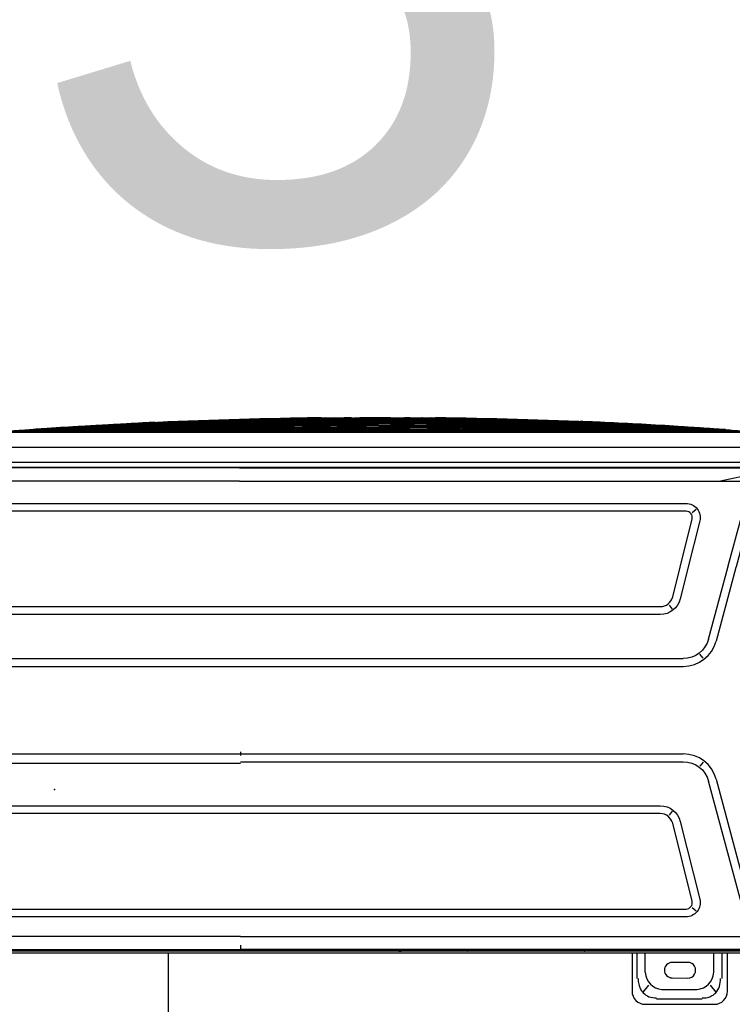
# Model space of a CAD drawing. Header units: millimetres. Extents: x 922208 to 1069538, y -182208 to -99877.
# Tile 169 of 256: x 985674 to 986219, y -160345 to -159592. Entities that reach past the tile are written whole.
import ezdxf
from ezdxf import colors
from ezdxf.entities.mleader import LeaderData, LeaderLine
from ezdxf.math import Vec2, Vec3

# ---------------------------------------------------------------- set-up
doc = ezdxf.new("R2010")
doc.units = ezdxf.units.MM
doc.header["$MEASUREMENT"] = 0
doc.linetypes.add('HIDDEN', pattern=[20, 10, -10])
for name, color, linetype, lineweight in [('IS_KLIM Opis_Średnice', 7, 'Continuous', 9), ('IS_KLIM_FREON', 6, 'GAS_LINE', 35), ('IS_POWRÓT', 5, 'HIDDEN', 30), ('Nowe_220-A Ściany_Nr_pióra__7', 7, 'Continuous', 13)]:
    doc.layers.add(name, color=color, linetype=linetype, lineweight=lineweight)
doc.layers.add('IS_KLIM_urządzenia', color=3, linetype='Continuous')
doc.layers.add('Nowe_Adnotacja - Teksty_Nr_pióra__86', color=7, linetype='Continuous', lineweight=20, true_color=0x5555ff)
doc.styles.add('STYL_AUTOMATYCZNY_1', font='arial.ttf')
doc.styles.add('STYL_AUTOMATYCZNY_4', font='times.ttf')
doc.linetypes.add('GAS_LINE', pattern='A,12.7,-5.08,["GAS",Standard,S=2.54,R=0,X=-2.54,Y=-1.27],-6.35', length=24.13)

# ---------------------------------------------------------------- blocks, each defined once
blk = doc.blocks.new('parter01')
at = {"layer": 'Nowe_220-A Ściany_Nr_pióra__7', "color": 7, "linetype": 'Continuous', "lineweight": 0, "insert": (986576.14293, -100563.31868), "char_height": 125, "attachment_point": 7, "rotation": 90, "style": 'STYL_AUTOMATYCZNY_1'}
blk.add_mtext('\\A1;{\\pql;\\pt0;\\fArial|b0|i0|c238|p0;\\W1.000000;110\\fArial|b0|i0|c238|p0;\\W1.000000;\\A1{\\H.66x;\\S^  ;}\\fArial|b0|i0|c238|p0;\\W1.000000;\\fArial|b0|i0|c238|p0;\\W1.000000;}', dxfattribs=at)
blk = doc.blocks.new('G$CE471A013')
at = {"linetype": 'Continuous'}
for p, q in [((-52.435, 41.216), (-57.735, 41.216)), ((-56.811, 40.816), (-53.307, 40.816)), ((-58.735, 40.216), (-58.735, 37.301)), ((-57.87, 40.295), (-57.426, 39.746)), ((-53.717, 40.077), (-56.401, 40.077)), ((-52.692, 39.746), (-52.248, 40.295)), ((-51.435, 37.301), (-51.435, 40.216)), ((-58.291, 37.3), (-58.291, 39.241)), ((-54.497, 39.198), (-55.697, 39.206)), ((-51.827, 39.241), (-51.827, 37.3)), ((-57.694, 38.769), (-57.694, 37.301)), ((-52.424, 37.301), (-52.424, 38.769)), ((-55.697, 38.006), (-54.497, 38.013)), ((23.598, 37.069), (-66.48, 37.069)), ((-63.256, 37.301), (6.245, 37.301)), ((-63.211, 37.029), (-21.491, 37.029)), ((-62.823, 37.151), (6.095, 37.151)), ((-46.818, 37.069), (-46.818, 37.151)), ((-39.955, 37.069), (-39.955, 37.151)), ((-21.491, 36.7), (-21.491, 37.034)), ((20.329, 37.029), (-21.491, 37.029)), ((-56.03, 33.809), (-56.346, 34.056)), ((-55.564, 34.525), (12.681, 34.525)), ((12.681, 33.925), (-55.564, 33.925)), ((-57.867, 23.986), (-60.377, 33.353)), ((-59.798, 33.508), (-57.288, 24.142)), ((-55.124, 27.223), (-56.612, 33.184)), ((-56.03, 33.329), (-54.542, 27.368)), ((-54.509, 26.429), (-54.262, 26.745)), ((-53.591, 26.625), (10.708, 26.625)), ((10.708, 26.025), (-53.591, 26.025)), ((-56.871, 22.685), (-56.627, 23.003)), ((-21.491, 22.659), (-55.356, 22.659)), ((-21.491, 22.784), (12.474, 22.784)), ((-21.491, 22.059), (-55.356, 22.059)), ((-21.491, 21.902), (-21.491, 22.171)), ((12.474, 22.059), (-21.491, 22.059)), ((-21.391, 15.359), (-55.356, 15.359)), ((12.474, 15.359), (-21.391, 15.359)), ((-56.871, 14.734), (-56.627, 14.416)), ((-21.391, 14.759), (-55.356, 14.759)), ((12.474, 14.759), (-21.391, 14.759)), ((-60.377, 4.066), (-57.867, 13.432)), ((-57.288, 13.277), (-59.798, 3.911)), ((-53.591, 11.393), (10.708, 11.393)), ((-54.262, 10.674), (-54.509, 10.989)), ((10.708, 10.793), (-53.591, 10.793)), ((-56.612, 4.235), (-55.124, 10.196)), ((-54.542, 10.051), (-56.03, 4.09)), ((-56.346, 3.363), (-56.03, 3.61)), ((-55.564, 3.493), (12.681, 3.493)), ((12.681, 2.893), (-55.564, 2.893)), ((-61.319, 0.514), (-58.196, 1.188)), ((-61.567, 0.144), (18.685, 0.144)), ((-21.391, 0.184), (-59.916, 0.184)), ((-21.391, 0.184), (17.062, 0.184)), ((-0.517, -0.263), (-62.643, -0.263)), ((-0.367, -1.413), (-63.178, -1.413)), ((-57.042, -2.545), (-61.855, -2.545)), ((-58.757, -2.545), (-58.757, -2.545)), ((-7.032, -2.545), (-57.042, -2.545)), ((-32.037, -2.644), (-32.037, -2.642)), ((-7.032, -2.545), (-2.219, -2.545)), ((-5.317, -2.545), (-5.317, -2.545))]:
    blk.add_line(p, q, dxfattribs=at)
for centre, radius, start, end in [((-57.735, 40.216), 1, 90, 180), ((-52.435, 40.216), 1, 0, 90), ((-55.701, 38.606), 0.6, 89.63839, 270.36161), ((-54.501, 38.606), 0.592, 270.36161, 89.63839), ((-55.564, 33.445), 0.48, 90, 194.01667), ((-53.591, 27.605), 0.98, 194.0166, 270), ((-55.356, 24.659), 2.6, 195, 269.99999), ((-55.356, 12.759), 2.6, 89.99999, 165), ((-53.591, 9.813), 0.98, 90, 165.9834), ((-55.564, 3.973), 0.48, 165.98333, 270)]:
    blk.add_arc(centre, radius, start, end, dxfattribs=at)
at = {"linetype": 'Continuous', "extrusion": (0, 0, -1)}
for centre, radius, start, end in [((55.564, 33.445), 1.08, 345.98335, 90), ((53.591, 27.605), 1.58, 270, 345.98339), ((55.356, 24.659), 2, 270.00001, 345), ((55.356, 12.759), 2, 15, 90.00001), ((53.591, 9.813), 1.58, 14.01661, 90), ((55.564, 3.973), 1.08, 270, 14.01665)]:
    blk.add_arc(centre, radius, start, end, dxfattribs=at)
at = {"linetype": 'Continuous'}
for centre, major_axis, ratio, start_param, end_param in [((-55.906, 38.207), (1.268, -1.569), 0.803018, 2.633487, 3.831894), ((-54.211, 38.207), (-1.268, -1.569), 0.803018, 2.451291, 3.649699), ((-47.823, 36.801), (0, 0.35), 0.690452, 6.119579, 6.283185), ((-33.789, 36.701), (1.086, 0), 0.414214, 1.241354, 1.558544)]:
    blk.add_ellipse(centre, major_axis=major_axis, ratio=ratio, start_param=start_param, end_param=end_param, dxfattribs=at)
for points, knots in [([(-56.811, 40.73), (-56.879, 40.73), (-57.013, 40.729), (-57.207, 40.695), (-57.389, 40.639), (-57.556, 40.558), (-57.708, 40.456), (-57.931, 40.251), (-58.174, 39.848), (-58.197, 39.452), (-58.21, 39.241)], [0, 0, 0, 0, 0.088396, 0.173346, 0.25543, 0.335293, 0.413632, 0.491185, 0.72797, 1, 1, 1, 1]), ([(-51.908, 39.241), (-51.908, 39.315), (-51.908, 39.459), (-51.94, 39.667), (-51.994, 39.861), (-52.07, 40.037), (-52.164, 40.195), (-52.353, 40.428), (-52.729, 40.688), (-53.109, 40.716), (-53.307, 40.73)], [0, 0, 0, 0, 0.095854, 0.186885, 0.2735, 0.35617, 0.435439, 0.51192, 0.746033, 1, 1, 1, 1]), ([(-56.683, 37.073), (-56.667, 37.09), (-56.616, 37.134), (-56.56, 37.144), (-56.522, 37.151)], [0, 0, 0, 0, 0.322756, 1, 1, 1, 1]), ([(-56.522, 37.151), (-56.525, 37.149), (-56.529, 37.145), (-56.536, 37.119), (-56.539, 37.092), (-56.541, 37.076), (-56.541, 37.073)], [0, 0, 0, 0, 0.364896, 0.677617, 0.93837, 1, 1, 1, 1]), ([(-47.783, 37.146), (-47.752, 37.139), (-47.677, 37.121), (-47.618, 37.07), (-47.584, 37.04)], [0, 0, 0, 0, 0.419101, 1, 1, 1, 1]), ([(-47.74, 37.071), (-47.74, 37.074), (-47.74, 37.077), (-47.741, 37.1), (-47.745, 37.116), (-47.759, 37.135), (-47.766, 37.141), (-47.779, 37.145), (-47.781, 37.146), (-47.783, 37.146)], [0, 0, 0, 0, 0.074579, 0.074579, 0.595541, 0.595541, 0.936378, 0.936378, 1, 1, 1, 1]), ([(-39.051, 37.04), (-39.027, 37.061), (-38.983, 37.101), (-38.911, 37.134), (-38.865, 37.143), (-38.845, 37.147)], [0, 0, 0, 0, 0.405811, 0.73919, 1, 1, 1, 1]), ([(-38.846, 37.147), (-38.859, 37.145), (-38.867, 37.14), (-38.883, 37.125), (-38.888, 37.112), (-38.892, 37.088), (-38.892, 37.079), (-38.892, 37.069)], [0, 0, 0, 0, 0.330097, 0.330097, 0.779008, 0.779008, 1, 1, 1, 1]), ([(-32.037, -3.261), (-36.938, -3.218), (-41.838, -3.138), (-51.533, -2.903), (-56.327, -2.75), (-61.119, -2.546)], [0, 0, 0, 0, 0.505409, 0.505409, 1, 1, 1, 1]), ([(-61.118, -2.551), (-56.329, -2.844), (-51.536, -3.059), (-41.841, -3.378), (-36.939, -3.481), (-32.037, -3.525)], [0, 0, 0, 0, 0.494599, 0.494599, 1, 1, 1, 1]), ([(-32.037, -3.496), (-36.939, -3.451), (-41.841, -3.35), (-51.536, -3.04), (-56.329, -2.832), (-61.118, -2.551)], [0, 0, 0, 0, 0.505401, 0.505401, 1, 1, 1, 1]), ([(-61.118, -2.551), (-56.329, -2.832), (-51.536, -3.039), (-41.841, -3.349), (-36.939, -3.45), (-32.037, -3.494)], [0, 0, 0, 0, 0.494599, 0.494599, 1, 1, 1, 1]), ([(-32.037, -3.553), (-36.94, -3.512), (-41.841, -3.407), (-51.536, -3.079), (-56.33, -2.856), (-61.118, -2.552)], [0, 0, 0, 0, 0.505401, 0.505401, 1, 1, 1, 1]), ([(-32.037, -3.526), (-36.939, -3.483), (-41.841, -3.38), (-51.536, -3.06), (-56.329, -2.845), (-61.118, -2.552)], [0, 0, 0, 0, 0.505401, 0.505401, 1, 1, 1, 1]), ([(-32.037, -3.6), (-36.94, -3.563), (-41.842, -3.457), (-51.537, -3.114), (-56.33, -2.879), (-61.118, -2.553)], [0, 0, 0, 0, 0.505401, 0.505401, 1, 1, 1, 1]), ([(-32.037, -3.578), (-36.94, -3.538), (-41.842, -3.433), (-51.537, -3.097), (-56.33, -2.868), (-61.118, -2.553)], [0, 0, 0, 0, 0.505401, 0.505401, 1, 1, 1, 1]), ([(-32.037, -3.619), (-36.94, -3.585), (-41.843, -3.48), (-51.538, -3.13), (-56.331, -2.889), (-61.118, -2.554)], [0, 0, 0, 0, 0.505401, 0.505401, 1, 1, 1, 1]), ([(-32.037, -3.39), (-36.939, -3.345), (-41.84, -3.252), (-51.533, -2.975), (-56.326, -2.793), (-61.115, -2.549)], [0, 0, 0, 0, 0.505465, 0.505465, 1, 1, 1, 1]), ([(-61.106, -2.549), (-56.319, -2.779), (-51.53, -2.951), (-41.839, -3.214), (-36.938, -3.303), (-32.037, -3.348)], [0, 0, 0, 0, 0.494375, 0.494375, 1, 1, 1, 1]), ([(-39.382, -3.21), (-41.835, -3.167), (-44.287, -3.114), (-51.511, -2.928), (-56.282, -2.766), (-61.051, -2.55)], [0, 0, 0, 0, 0.339395, 0.339395, 1, 1, 1, 1]), ([(-32.037, -3.111), (-36.937, -3.076), (-41.838, -3.01), (-51.506, -2.824), (-56.274, -2.704), (-61.042, -2.546)], [0, 0, 0, 0, 0.50677, 0.50677, 1, 1, 1, 1]), ([(-32.037, -3.058), (-36.937, -3.025), (-41.837, -2.966), (-51.506, -2.797), (-56.274, -2.688), (-61.041, -2.545)], [0, 0, 0, 0, 0.506778, 0.506778, 1, 1, 1, 1]), ([(-61.021, -2.546), (-56.261, -2.688), (-51.499, -2.795), (-41.837, -2.964), (-36.937, -3.023), (-32.037, -3.056)], [0, 0, 0, 0, 0.492868, 0.492868, 1, 1, 1, 1]), ([(-32.037, -3.349), (-36.938, -3.305), (-41.839, -3.215), (-51.494, -2.953), (-56.248, -2.782), (-61, -2.554)], [0, 0, 0, 0, 0.507485, 0.507485, 1, 1, 1, 1]), ([(-32.037, -3.213), (-36.938, -3.173), (-41.838, -3.097), (-51.488, -2.878), (-56.237, -2.737), (-60.984, -2.551)], [0, 0, 0, 0, 0.507767, 0.507767, 1, 1, 1, 1]), ([(-60.984, -2.551), (-56.237, -2.736), (-51.488, -2.877), (-41.838, -3.095), (-36.938, -3.17), (-32.037, -3.211)], [0, 0, 0, 0, 0.492233, 0.492233, 1, 1, 1, 1]), ([(-60.984, -2.552), (-56.237, -2.752), (-51.488, -2.903), (-41.839, -3.136), (-36.938, -3.216), (-32.037, -3.259)], [0, 0, 0, 0, 0.492233, 0.492233, 1, 1, 1, 1]), ([(-32.037, -2.947), (-34.87, -2.932), (-37.702, -2.91), (-43.368, -2.851), (-46.201, -2.816), (-51.866, -2.73), (-54.699, -2.68), (-58.666, -2.597), (-59.8, -2.572), (-60.934, -2.546)], [0, 0, 0, 0, 0.294057, 0.294057, 0.58814, 0.58814, 0.882227, 0.882227, 1, 1, 1, 1]), ([(-60.894, -2.547), (-58.354, -2.605), (-55.814, -2.657), (-50.519, -2.751), (-47.764, -2.792), (-42.254, -2.862), (-39.498, -2.891), (-35.174, -2.926), (-33.606, -2.936), (-32.037, -2.945)], [0, 0, 0, 0, 0.264103, 0.264103, 0.550513, 0.550513, 0.836923, 0.836923, 1, 1, 1, 1]), ([(-36.523, -3.657), (-37.477, -3.646), (-39.655, -3.612), (-43.056, -3.531), (-46.726, -3.409), (-50.395, -3.252), (-55.081, -3.004), (-58.542, -2.766), (-60.779, -2.585)], [0, 0, 0, 0, 0.11788, 0.269085, 0.420289, 0.571494, 0.722699, 1, 1, 1, 1]), ([(-54.409, -2.619), (-55.794, -2.605), (-57.18, -2.589), (-59.248, -2.563), (-59.931, -2.554), (-60.615, -2.545)], [0, 0, 0, 0, 0.669634, 0.669634, 1, 1, 1, 1]), ([(-60.501, -2.547), (-57.467, -2.586), (-54.433, -2.62), (-49.709, -2.664), (-48.019, -2.679), (-42.949, -2.718), (-39.569, -2.739), (-34.805, -2.76), (-33.421, -2.765), (-32.037, -2.77)], [0, 0, 0, 0, 0.319801, 0.319801, 0.497905, 0.497905, 0.854114, 0.854114, 1, 1, 1, 1]), ([(-32.037, -2.713), (-34.859, -2.706), (-37.681, -2.696), (-41.915, -2.677), (-43.326, -2.67), (-47.56, -2.647), (-50.382, -2.629), (-55.564, -2.59), (-57.923, -2.569), (-60.283, -2.546)], [0, 0, 0, 0, 0.299747, 0.299747, 0.449624, 0.449624, 0.749381, 0.749381, 1, 1, 1, 1]), ([(-60.283, -2.546), (-58.036, -2.568), (-55.79, -2.587), (-52.212, -2.614), (-50.88, -2.623), (-46.883, -2.65), (-44.219, -2.664), (-38.89, -2.689), (-36.225, -2.699), (-33.053, -2.707), (-32.545, -2.709), (-32.037, -2.71)], [0, 0, 0, 0, 0.238571, 0.238571, 0.380065, 0.380065, 0.663055, 0.663055, 0.946044, 0.946044, 1, 1, 1, 1]), ([(-32.037, -3.463), (-36.939, -3.418), (-41.84, -3.319), (-51.147, -3.031), (-55.552, -2.852), (-59.955, -2.614)], [0, 0, 0, 0, 0.526489, 0.526489, 1, 1, 1, 1]), ([(-36.416, -3.652), (-40.589, -3.601), (-44.763, -3.485), (-52.262, -3.158), (-55.59, -2.969), (-58.914, -2.726)], [0, 0, 0, 0, 0.556048, 0.556048, 1, 1, 1, 1]), ([(-58.595, -2.749), (-55.376, -2.981), (-52.152, -3.162), (-44.756, -3.484), (-40.581, -3.6), (-36.405, -3.652)], [0, 0, 0, 0, 0.435984, 0.435984, 1, 1, 1, 1]), ([(-58.452, -2.755), (-55.219, -2.983), (-51.984, -3.161), (-44.514, -3.48), (-40.279, -3.596), (-36.043, -3.648)], [0, 0, 0, 0, 0.433408, 0.433408, 1, 1, 1, 1]), ([(-36.066, -3.648), (-40.298, -3.596), (-44.529, -3.48), (-51.964, -3.162), (-55.17, -2.986), (-58.372, -2.761)], [0, 0, 0, 0, 0.568697, 0.568697, 1, 1, 1, 1]), ([(-58.091, -2.545), (-55.347, -2.562), (-52.602, -2.575), (-48.884, -2.591), (-47.911, -2.595), (-44.991, -2.607), (-43.045, -2.613), (-39.152, -2.625), (-37.205, -2.63), (-34.185, -2.636), (-33.111, -2.638), (-32.037, -2.639)], [0, 0, 0, 0, 0.31601, 0.31601, 0.42808, 0.42808, 0.652219, 0.652219, 0.876357, 0.876357, 1, 1, 1, 1]), ([(-57.423, -2.786), (-53.865, -2.995), (-50.304, -3.157), (-41.842, -3.456), (-36.94, -3.562), (-32.037, -3.599)], [0, 0, 0, 0, 0.420951, 0.420951, 1, 1, 1, 1]), ([(-56.809, -2.838), (-53.456, -3.04), (-50.1, -3.198), (-41.843, -3.499), (-36.94, -3.605), (-32.037, -3.636)], [0, 0, 0, 0, 0.406561, 0.406561, 1, 1, 1, 1]), ([(-56.729, -2.835), (-53.402, -3.029), (-50.073, -3.182), (-41.843, -3.479), (-36.94, -3.585), (-32.037, -3.619)], [0, 0, 0, 0, 0.40464, 0.40464, 1, 1, 1, 1]), ([(-34.126, -3.648), (-38.681, -3.606), (-43.236, -3.494), (-50.098, -3.221), (-52.408, -3.111), (-54.717, -2.979)], [0, 0, 0, 0, 0.663309, 0.663309, 1, 1, 1, 1]), ([(-35.398, -3.646), (-39.741, -3.597), (-44.084, -3.482), (-50.496, -3.215), (-52.567, -3.113), (-54.638, -2.993)], [0, 0, 0, 0, 0.676819, 0.676819, 1, 1, 1, 1]), ([(-32.037, -2.583), (-36.954, -2.579), (-41.87, -2.572), (-49.186, -2.558), (-51.586, -2.553), (-53.986, -2.547)], [0, 0, 0, 0, 0.672022, 0.672022, 1, 1, 1, 1]), ([(-32.037, -3.058), (-27.137, -3.025), (-22.236, -2.966), (-12.557, -2.796), (-7.778, -2.688), (-3, -2.544)], [0, 0, 0, 0, 0.506209, 0.506209, 1, 1, 1, 1]), ([(-32.037, -3.111), (-27.136, -3.076), (-22.236, -3.01), (-12.557, -2.824), (-7.778, -2.704), (-3, -2.545)], [0, 0, 0, 0, 0.506209, 0.506209, 1, 1, 1, 1]), ([(-5.983, -2.545), (-8.727, -2.562), (-11.472, -2.575), (-15.189, -2.591), (-16.163, -2.595), (-19.083, -2.607), (-21.029, -2.613), (-24.922, -2.625), (-26.869, -2.63), (-29.889, -2.636), (-30.963, -2.638), (-32.037, -2.639)], [0, 0, 0, 0, 0.31601, 0.31601, 0.42808, 0.42808, 0.652219, 0.652219, 0.876357, 0.876357, 1, 1, 1, 1]), ([(-32.037, -2.578), (-32.037, -2.577), (-32.037, -2.575), (-32.037, -2.569), (-32.037, -2.565), (-32.037, -2.556), (-32.037, -2.551), (-32.037, -2.545)], [0, 0, 0, 0, 0.356764, 0.356764, 0.713527, 0.713527, 1, 1, 1, 1]), ([(-32.037, -3.261), (-27.136, -3.218), (-22.236, -3.138), (-12.541, -2.903), (-7.747, -2.75), (-2.955, -2.546)], [0, 0, 0, 0, 0.505409, 0.505409, 1, 1, 1, 1]), ([(-32.037, -2.947), (-29.204, -2.932), (-26.371, -2.91), (-20.706, -2.851), (-17.873, -2.816), (-12.207, -2.73), (-9.375, -2.68), (-5.408, -2.597), (-4.274, -2.572), (-3.139, -2.546)], [0, 0, 0, 0, 0.294057, 0.294057, 0.58814, 0.58814, 0.882227, 0.882227, 1, 1, 1, 1]), ([(-32.037, -2.713), (-29.215, -2.706), (-26.392, -2.696), (-22.159, -2.677), (-20.748, -2.67), (-16.514, -2.647), (-13.692, -2.629), (-8.513, -2.59), (-6.157, -2.569), (-3.8, -2.546)], [0, 0, 0, 0, 0.299848, 0.299848, 0.449777, 0.449777, 0.749636, 0.749636, 1, 1, 1, 1]), ([(-3.791, -2.546), (-6.037, -2.568), (-8.284, -2.587), (-11.862, -2.614), (-13.194, -2.623), (-17.191, -2.65), (-19.855, -2.664), (-25.184, -2.689), (-27.848, -2.699), (-31.021, -2.707), (-31.529, -2.709), (-32.037, -2.71)], [0, 0, 0, 0, 0.238571, 0.238571, 0.380065, 0.380065, 0.663055, 0.663055, 0.946044, 0.946044, 1, 1, 1, 1]), ([(-3.18, -2.547), (-5.72, -2.605), (-8.26, -2.657), (-13.555, -2.751), (-16.31, -2.792), (-21.82, -2.862), (-24.575, -2.891), (-28.899, -2.926), (-30.468, -2.936), (-32.037, -2.945)], [0, 0, 0, 0, 0.264103, 0.264103, 0.550513, 0.550513, 0.836923, 0.836923, 1, 1, 1, 1]), ([(-3.573, -2.547), (-6.607, -2.586), (-9.641, -2.62), (-14.365, -2.664), (-16.055, -2.679), (-21.125, -2.718), (-24.504, -2.739), (-29.268, -2.76), (-30.653, -2.765), (-32.037, -2.77)], [0, 0, 0, 0, 0.319801, 0.319801, 0.497905, 0.497905, 0.854114, 0.854114, 1, 1, 1, 1]), ([(-32.037, -2.583), (-27.12, -2.579), (-22.204, -2.572), (-14.887, -2.558), (-12.488, -2.553), (-10.088, -2.547)], [0, 0, 0, 0, 0.672022, 0.672022, 1, 1, 1, 1]), ([(-32.037, -3.39), (-27.135, -3.345), (-22.234, -3.252), (-12.541, -2.975), (-7.748, -2.793), (-2.959, -2.549)], [0, 0, 0, 0, 0.505465, 0.505465, 1, 1, 1, 1]), ([(-2.968, -2.549), (-7.755, -2.779), (-12.544, -2.951), (-22.235, -3.214), (-27.136, -3.303), (-32.037, -3.348)], [0, 0, 0, 0, 0.494375, 0.494375, 1, 1, 1, 1]), ([(-32.037, -3.463), (-27.135, -3.418), (-22.234, -3.319), (-12.539, -3.019), (-7.745, -2.82), (-2.955, -2.55)], [0, 0, 0, 0, 0.505401, 0.505401, 1, 1, 1, 1]), ([(-2.955, -2.55), (-7.745, -2.819), (-12.539, -3.018), (-22.234, -3.318), (-27.135, -3.416), (-32.037, -3.462)], [0, 0, 0, 0, 0.494599, 0.494599, 1, 1, 1, 1]), ([(-32.037, -3.306), (-27.136, -3.263), (-22.235, -3.177), (-12.563, -2.928), (-7.792, -2.766), (-3.023, -2.55)], [0, 0, 0, 0, 0.506586, 0.506586, 1, 1, 1, 1]), ([(-2.956, -2.551), (-7.745, -2.844), (-12.538, -3.059), (-22.233, -3.378), (-27.134, -3.481), (-32.037, -3.525)], [0, 0, 0, 0, 0.494599, 0.494599, 1, 1, 1, 1]), ([(-32.037, -3.496), (-27.135, -3.451), (-22.233, -3.35), (-12.538, -3.04), (-7.745, -2.832), (-2.956, -2.551)], [0, 0, 0, 0, 0.505401, 0.505401, 1, 1, 1, 1]), ([(-2.956, -2.551), (-7.745, -2.832), (-12.538, -3.039), (-22.233, -3.349), (-27.135, -3.45), (-32.037, -3.494)], [0, 0, 0, 0, 0.494599, 0.494599, 1, 1, 1, 1]), ([(-32.037, -3.213), (-27.136, -3.173), (-22.236, -3.097), (-12.586, -2.878), (-7.837, -2.737), (-3.09, -2.551)], [0, 0, 0, 0, 0.507767, 0.507767, 1, 1, 1, 1]), ([(-3.09, -2.551), (-7.837, -2.736), (-12.586, -2.877), (-22.236, -3.095), (-27.136, -3.17), (-32.037, -3.211)], [0, 0, 0, 0, 0.492233, 0.492233, 1, 1, 1, 1]), ([(-32.037, -3.553), (-27.134, -3.512), (-22.232, -3.407), (-12.537, -3.079), (-7.744, -2.856), (-2.956, -2.552)], [0, 0, 0, 0, 0.505401, 0.505401, 1, 1, 1, 1]), ([(-32.037, -3.526), (-27.134, -3.483), (-22.233, -3.38), (-12.538, -3.06), (-7.745, -2.845), (-2.956, -2.552)], [0, 0, 0, 0, 0.505401, 0.505401, 1, 1, 1, 1]), ([(-3.09, -2.552), (-7.837, -2.752), (-12.586, -2.903), (-22.235, -3.136), (-27.136, -3.216), (-32.037, -3.259)], [0, 0, 0, 0, 0.492233, 0.492233, 1, 1, 1, 1]), ([(-32.037, -3.6), (-27.134, -3.563), (-22.232, -3.457), (-12.536, -3.114), (-7.744, -2.879), (-2.956, -2.553)], [0, 0, 0, 0, 0.505401, 0.505401, 1, 1, 1, 1]), ([(-32.037, -3.578), (-27.134, -3.538), (-22.232, -3.433), (-12.537, -3.097), (-7.744, -2.868), (-2.956, -2.553)], [0, 0, 0, 0, 0.505401, 0.505401, 1, 1, 1, 1]), ([(-32.037, -3.619), (-27.134, -3.585), (-22.231, -3.48), (-12.536, -3.13), (-7.743, -2.889), (-2.956, -2.554)], [0, 0, 0, 0, 0.505401, 0.505401, 1, 1, 1, 1]), ([(-32.037, -3.349), (-27.136, -3.305), (-22.235, -3.215), (-12.58, -2.953), (-7.826, -2.782), (-3.074, -2.554)], [0, 0, 0, 0, 0.507485, 0.507485, 1, 1, 1, 1]), ([(-32.037, -2.639), (-32.037, -2.639), (-32.037, -2.637), (-32.037, -2.631), (-32.037, -2.627), (-32.037, -2.616), (-32.037, -2.61), (-32.037, -2.596), (-32.037, -2.589), (-32.037, -2.578), (-32.037, -2.576), (-32.037, -2.573)], [0, 0, 0, 0, 0.231562, 0.231562, 0.463124, 0.463124, 0.694686, 0.694686, 0.926248, 0.926248, 1, 1, 1, 1]), ([(-32.037, -2.642), (-27.827, -2.636), (-23.617, -2.625), (-18.87, -2.608), (-18.334, -2.606), (-17.797, -2.604)], [0, 0, 0, 0, 0.886937, 0.886937, 1, 1, 1, 1]), ([(-32.037, -2.71), (-32.037, -2.709), (-32.037, -2.708), (-32.037, -2.702), (-32.037, -2.697), (-32.037, -2.687), (-32.037, -2.68), (-32.037, -2.667), (-32.037, -2.659), (-32.037, -2.649), (-32.037, -2.646), (-32.037, -2.644)], [0, 0, 0, 0, 0.231495, 0.231495, 0.46299, 0.46299, 0.694485, 0.694485, 0.925981, 0.925981, 1, 1, 1, 1]), ([(-32.037, -2.77), (-32.037, -2.769), (-32.037, -2.767), (-32.037, -2.761), (-32.037, -2.757), (-32.037, -2.747), (-32.037, -2.74), (-32.037, -2.726), (-32.037, -2.719), (-32.037, -2.709), (-32.037, -2.706), (-32.037, -2.704)], [0, 0, 0, 0, 0.231403, 0.231403, 0.462805, 0.462805, 0.694209, 0.694209, 0.925613, 0.925613, 1, 1, 1, 1]), ([(-32.037, -3.428), (-27.135, -3.382), (-22.234, -3.286), (-13.64, -3.03), (-9.947, -2.892), (-6.255, -2.716)], [0, 0, 0, 0, 0.570136, 0.570136, 1, 1, 1, 1]), ([(-6.837, -2.743), (-10.335, -2.905), (-13.834, -3.035), (-22.234, -3.285), (-27.135, -3.381), (-32.037, -3.426)], [0, 0, 0, 0, 0.416676, 0.416676, 1, 1, 1, 1]), ([(-32.037, -2.829), (-32.037, -2.828), (-32.037, -2.827), (-32.037, -2.821), (-32.037, -2.816), (-32.037, -2.806), (-32.037, -2.799), (-32.037, -2.786), (-32.037, -2.778), (-32.037, -2.768), (-32.037, -2.765), (-32.037, -2.763)], [0, 0, 0, 0, 0.231285, 0.231285, 0.46257, 0.46257, 0.693856, 0.693856, 0.925144, 0.925144, 1, 1, 1, 1]), ([(-32.037, -2.887), (-32.037, -2.887), (-32.037, -2.885), (-32.037, -2.879), (-32.037, -2.875), (-32.037, -2.864), (-32.037, -2.858), (-32.037, -2.844), (-32.037, -2.836), (-32.037, -2.826), (-32.037, -2.824), (-32.037, -2.821)], [0, 0, 0, 0, 0.231142, 0.231142, 0.462283, 0.462283, 0.693426, 0.693426, 0.924571, 0.924571, 1, 1, 1, 1]), ([(-7.345, -2.835), (-10.672, -3.029), (-14.001, -3.182), (-22.231, -3.479), (-27.134, -3.585), (-32.037, -3.619)], [0, 0, 0, 0, 0.40464, 0.40464, 1, 1, 1, 1]), ([(-32.037, -2.945), (-32.037, -2.944), (-32.037, -2.942), (-32.037, -2.936), (-32.037, -2.932), (-32.037, -2.922), (-32.037, -2.915), (-32.037, -2.902), (-32.037, -2.894), (-32.037, -2.884), (-32.037, -2.881), (-32.037, -2.878)], [0, 0, 0, 0, 0.230972, 0.230972, 0.461944, 0.461944, 0.692918, 0.692918, 0.923895, 0.923895, 1, 1, 1, 1]), ([(-32.037, -3.001), (-32.037, -3), (-32.037, -2.999), (-32.037, -2.993), (-32.037, -2.988), (-32.037, -2.978), (-32.037, -2.972), (-32.037, -2.958), (-32.037, -2.95), (-32.037, -2.94), (-32.037, -2.937), (-32.037, -2.935)], [0, 0, 0, 0, 0.230777, 0.230777, 0.461553, 0.461553, 0.692332, 0.692332, 0.923115, 0.923115, 1, 1, 1, 1]), ([(-9.543, -2.946), (-12.138, -3.08), (-14.734, -3.191), (-22.232, -3.456), (-27.134, -3.562), (-32.037, -3.599)], [0, 0, 0, 0, 0.346419, 0.346419, 1, 1, 1, 1]), ([(-9.972, -2.955), (-12.425, -3.076), (-14.878, -3.177), (-22.232, -3.432), (-27.134, -3.537), (-32.037, -3.577)], [0, 0, 0, 0, 0.333694, 0.333694, 1, 1, 1, 1]), ([(-5.622, -2.755), (-8.854, -2.983), (-12.09, -3.161), (-19.56, -3.48), (-23.795, -3.596), (-28.031, -3.648)], [0, 0, 0, 0, 0.433408, 0.433408, 1, 1, 1, 1]), ([(-28.008, -3.648), (-23.776, -3.596), (-19.545, -3.48), (-12.084, -3.161), (-8.854, -2.983), (-5.627, -2.756)], [0, 0, 0, 0, 0.566773, 0.566773, 1, 1, 1, 1]), ([(-5.027, -2.716), (-8.397, -2.964), (-11.771, -3.156), (-19.318, -3.484), (-23.493, -3.6), (-27.668, -3.652)], [0, 0, 0, 0, 0.447256, 0.447256, 1, 1, 1, 1]), ([(-27.658, -3.652), (-23.484, -3.601), (-19.311, -3.485), (-11.533, -3.146), (-7.927, -2.937), (-4.325, -2.664)], [0, 0, 0, 0, 0.536112, 0.536112, 1, 1, 1, 1]), ([(-14.972, -3.306), (-14.541, -3.287), (-12.888, -3.21), (-8.993, -3.004), (-5.532, -2.766), (-3.295, -2.585)], [0, 0, 0, 0, 0.110637, 0.424462, 1, 1, 1, 1]), ([(-9.673, -2.62), (-8.285, -2.605), (-6.897, -2.589), (-4.826, -2.563), (-4.143, -2.554), (-3.459, -2.545)], [0, 0, 0, 0, 0.670073, 0.670073, 1, 1, 1, 1]), ([(-5.313, -2.545), (-5.321, -2.545), (-5.314, -2.545), (-5.258, -2.545), (-5.187, -2.545), (-4.997, -2.545), (-4.879, -2.545), (-4.754, -2.545)], [0, 0, 0, 0, 0.244899, 0.244899, 0.62245, 0.62245, 1, 1, 1, 1]), ([(-54.636, -3.017), (-52.753, -3.131), (-50.87, -3.228), (-48.481, -3.333), (-47.975, -3.354), (-47.469, -3.374)], [0, 0, 0, 0, 0.788325, 0.788325, 1, 1, 1, 1]), ([(-53.301, -3.067), (-51.669, -3.156), (-50.036, -3.233), (-44.057, -3.482), (-39.707, -3.597), (-35.357, -3.646)], [0, 0, 0, 0, 0.273091, 0.273091, 1, 1, 1, 1]), ([(-51.456, -3.137), (-49.886, -3.212), (-48.315, -3.278), (-41.843, -3.518), (-36.941, -3.623), (-32.037, -3.65)], [0, 0, 0, 0, 0.242783, 0.242783, 1, 1, 1, 1]), ([(-48.23, -3.208), (-47.734, -3.227), (-47.238, -3.245), (-41.842, -3.432), (-36.94, -3.537), (-32.037, -3.577)], [0, 0, 0, 0, 0.091941, 0.091941, 1, 1, 1, 1]), ([(-36.544, -3.604), (-39.945, -3.553), (-43.345, -3.464), (-46.826, -3.335), (-46.909, -3.332), (-46.992, -3.329)], [0, 0, 0, 0, 0.976248, 0.976248, 1, 1, 1, 1]), ([(-32.037, -3.109), (-32.037, -3.109), (-32.037, -3.107), (-32.037, -3.101), (-32.037, -3.097), (-32.037, -3.087), (-32.037, -3.081), (-32.037, -3.075)], [0, 0, 0, 0, 0.343869, 0.343869, 0.687737, 0.687737, 1, 1, 1, 1]), ([(-27.801, -3.592), (-24.31, -3.54), (-20.82, -3.45), (-15.12, -3.241), (-12.91, -3.145), (-10.701, -3.031)], [0, 0, 0, 0, 0.612154, 0.612154, 1, 1, 1, 1]), ([(-21.707, -3.479), (-20.248, -3.439), (-18.789, -3.392), (-15.054, -3.254), (-12.779, -3.153), (-10.505, -3.032)], [0, 0, 0, 0, 0.390602, 0.390602, 1, 1, 1, 1])]:
    blk.add_open_spline(points, degree=3, knots=knots, dxfattribs=at)
for points, degree in [([(-21.491, 36.025), (-63.136, 36.025)], 1), ([(-21.491, 36.025), (-7.576, 36.025), (6.339, 36.025), (20.254, 36.025)], 3), ([(-21.391, 1.188), (-34.734, 1.188), (-48.077, 1.188), (-61.42, 1.188)], 3), ([(-21.391, 1.188), (-8.082, 1.188), (5.228, 1.188), (18.538, 1.188)], 3), ([(-56.489, -2.858), (-58.01, -2.768), (-59.53, -2.669), (-61.05, -2.559)], 3), ([(-58.451, -2.742), (-59.317, -2.684), (-60.184, -2.624), (-61.05, -2.56)], 3), ([(-32.037, -3.003), (-41.686, -2.945), (-51.334, -2.803), (-60.98, -2.546)], 3), ([(-32.037, -2.832), (-41.595, -2.794), (-51.153, -2.706), (-60.71, -2.546)], 3), ([(-59.949, -2.614), (-59.446, -2.642), (-58.942, -2.668), (-58.439, -2.693)], 3), ([(-56.364, -2.556), (-56.965, -2.553), (-57.566, -2.549), (-58.167, -2.545)], 3), ([(-58.107, -2.774), (-56.601, -2.877), (-55.093, -2.969), (-53.585, -3.052)], 3), ([(-57.894, -2.783), (-56.895, -2.849), (-55.896, -2.911), (-54.896, -2.968)], 3), ([(-56.751, -2.85), (-57.061, -2.831), (-57.37, -2.812), (-57.679, -2.792)], 3), ([(-39.789, -2.869), (-42.145, -2.844), (-44.502, -2.813), (-46.859, -2.776)], 3), ([(-32.037, -2.642), (-35.976, -2.636), (-39.916, -2.626), (-43.855, -2.612)], 3), ([(-32.037, -2.772), (-32.861, -2.77), (-33.685, -2.767), (-34.509, -2.764)], 3), ([(-32.037, -2.89), (-32.838, -2.886), (-33.64, -2.882), (-34.441, -2.877)], 3), ([(-32.037, -2.832), (-22.479, -2.794), (-12.921, -2.706), (-3.364, -2.546)], 3), ([(-32.037, -2.578), (-32.037, -2.579), (-32.037, -2.581), (-32.037, -2.583)], 3), ([(-32.037, -2.639), (-32.037, -2.64), (-32.037, -2.641), (-32.037, -2.642)], 3), ([(-32.037, -2.71), (-32.037, -2.711), (-32.037, -2.712), (-32.037, -2.713)], 3), ([(-32.037, -2.772), (-31.213, -2.77), (-30.389, -2.767), (-29.565, -2.764)], 3), ([(-32.037, -2.77), (-32.037, -2.771), (-32.037, -2.772), (-32.037, -2.772)], 3), ([(-32.037, -2.829), (-32.037, -2.83), (-32.037, -2.831), (-32.037, -2.832)], 3), ([(-32.037, -2.89), (-31.236, -2.886), (-30.434, -2.882), (-29.633, -2.877)], 3), ([(-32.037, -2.887), (-32.037, -2.888), (-32.037, -2.889), (-32.037, -2.89)], 3), ([(-32.037, -2.945), (-32.037, -2.945), (-32.037, -2.946), (-32.037, -2.947)], 3), ([(-32.037, -3.001), (-32.037, -3.002), (-32.037, -3.003), (-32.037, -3.003)], 3), ([(-18.164, -2.749), (-17.391, -2.739), (-16.618, -2.728), (-15.845, -2.717)], 3), ([(-17.799, -2.785), (-15.415, -2.748), (-13.032, -2.706), (-10.649, -2.657)], 3), ([(-7.721, -2.556), (-7.116, -2.553), (-6.512, -2.549), (-5.907, -2.545)], 3), ([(-7.585, -2.858), (-6.064, -2.768), (-4.543, -2.669), (-3.024, -2.559)], 3), ([(-48.033, -3.288), (-49.878, -3.215), (-51.724, -3.13), (-53.569, -3.032)], 3), ([(-50.065, -3.188), (-51.204, -3.139), (-52.344, -3.084), (-53.483, -3.025)], 3), ([(-36.888, -3.582), (-40.167, -3.529), (-43.445, -3.442), (-46.721, -3.323)], 3), ([(-41.256, -3.247), (-38.183, -3.313), (-35.11, -3.36), (-32.037, -3.388)], 3), ([(-40.922, -3.533), (-38.628, -3.589), (-36.333, -3.627), (-34.038, -3.648)], 3), ([(-39.963, -3.342), (-37.321, -3.397), (-34.679, -3.437), (-32.037, -3.462)], 3), ([(-37.196, -3.36), (-35.477, -3.388), (-33.757, -3.41), (-32.037, -3.426)], 3), ([(-36.523, -3.657), (-36.522, -3.684)], 1), ([(-36.523, -3.657), (-36.523, -3.657), (-36.523, -3.657), (-36.523, -3.657)], 3), ([(-36.416, -3.652), (-36.412, -3.652), (-36.409, -3.652), (-36.405, -3.652)], 3), ([(-36.066, -3.648), (-36.058, -3.648), (-36.051, -3.648), (-36.043, -3.648)], 3), ([(-35.398, -3.646), (-35.384, -3.646), (-35.371, -3.646), (-35.357, -3.646)], 3), ([(-34.126, -3.648), (-34.097, -3.648), (-34.067, -3.648), (-34.038, -3.648)], 3), ([(-32.037, -3.306), (-32.719, -3.3), (-33.402, -3.293), (-34.084, -3.286)], 3), ([(-32.037, -3.651), (-32.295, -3.649), (-32.552, -3.648), (-32.81, -3.646)], 3), ([(-32.037, -3.428), (-32.138, -3.427), (-32.24, -3.426), (-32.341, -3.425)], 3), ([(-32.037, -3.637), (-32.128, -3.636), (-32.22, -3.636), (-32.311, -3.635)], 3), ([(-32.037, -3.161), (-32.037, -3.162), (-32.037, -3.162), (-32.037, -3.163)], 3), ([(-32.037, -3.211), (-32.037, -3.211), (-32.037, -3.212), (-32.037, -3.213)], 3), ([(-32.037, -3.259), (-32.037, -3.259), (-32.037, -3.26), (-32.037, -3.261)], 3), ([(-25.483, -3.299), (-27.667, -3.338), (-29.852, -3.368), (-32.037, -3.388)], 3), ([(-32.037, -3.304), (-32.037, -3.305), (-32.037, -3.306), (-32.037, -3.306)], 3), ([(-32.037, -3.348), (-32.037, -3.348), (-32.037, -3.349), (-32.037, -3.349)], 3), ([(-32.037, -3.388), (-32.037, -3.389), (-32.037, -3.389), (-32.037, -3.39)], 3), ([(-32.037, -3.426), (-32.037, -3.427), (-32.037, -3.427), (-32.037, -3.428)], 3), ([(-32.037, -3.462), (-32.037, -3.462), (-32.037, -3.463), (-32.037, -3.463)], 3), ([(-32.037, -3.494), (-32.037, -3.495), (-32.037, -3.495), (-32.037, -3.496)], 3), ([(-32.037, -3.525), (-32.037, -3.525), (-32.037, -3.525), (-32.037, -3.526)], 3), ([(-32.037, -3.552), (-32.037, -3.552), (-32.037, -3.553), (-32.037, -3.553)], 3), ([(-32.037, -3.577), (-32.037, -3.577), (-32.037, -3.578), (-32.037, -3.578)], 3), ([(-27.275, -3.582), (-28.862, -3.608), (-30.45, -3.626), (-32.037, -3.636)], 3), ([(-32.037, -3.599), (-32.037, -3.599), (-32.037, -3.6), (-32.037, -3.6)], 3), ([(-28.055, -3.611), (-29.382, -3.629), (-30.71, -3.642), (-32.037, -3.65)], 3), ([(-32.037, -3.619), (-32.037, -3.619), (-32.037, -3.619), (-32.037, -3.619)], 3), ([(-32.037, -3.637), (-31.89, -3.636), (-31.744, -3.635), (-31.597, -3.634)], 3), ([(-32.037, -3.636), (-32.037, -3.636), (-32.037, -3.637), (-32.037, -3.637)], 3), ([(-32.037, -3.651), (-31.405, -3.647), (-30.773, -3.643), (-30.142, -3.637)], 3), ([(-32.037, -3.65), (-32.037, -3.65), (-32.037, -3.65), (-32.037, -3.651)], 3), ([(-19.077, -3.415), (-22.729, -3.537), (-26.382, -3.615), (-30.036, -3.648)], 3), ([(-29.948, -3.648), (-29.977, -3.648), (-30.006, -3.648), (-30.036, -3.648)], 3), ([(-29.948, -3.648), (-28.516, -3.635), (-27.085, -3.615), (-25.654, -3.588)], 3), ([(-18.767, -3.419), (-22.083, -3.533), (-25.4, -3.609), (-28.717, -3.646)], 3), ([(-28.676, -3.646), (-28.69, -3.646), (-28.703, -3.646), (-28.717, -3.646)], 3), ([(-28.676, -3.646), (-27.337, -3.631), (-25.999, -3.61), (-24.66, -3.582)], 3), ([(-28.008, -3.648), (-28.016, -3.648), (-28.023, -3.648), (-28.031, -3.648)], 3), ([(-27.658, -3.652), (-27.662, -3.652), (-27.665, -3.652), (-27.668, -3.652)], 3), ([(-27.551, -3.657), (-27.552, -3.684)], 1), ([(-27.551, -3.657), (-27.238, -3.653), (-26.925, -3.649), (-26.612, -3.645)], 3), ([(-27.551, -3.657), (-27.551, -3.657), (-27.551, -3.657), (-27.551, -3.657)], 3), ([(-27.514, -3.604), (-25.962, -3.58), (-24.41, -3.549), (-22.859, -3.51)], 3)]:
    blk.add_open_spline(points, degree=degree, dxfattribs=at)
blk.add_point((-7.241, 24.777), dxfattribs=at)

msp = doc.modelspace()

# ---------------------------------------------------------------- block references
at = {"layer": 'IS_POWRÓT', "color": 27, "linetype": 'ByBlock', "lineweight": 30}
msp.add_blockref('parter01', (0, -59685.16), dxfattribs=at)

# ---------------------------------------------------------------- next in the draw order: linework, layer by layer
at = {"layer": 'IS_KLIM_FREON', "lineweight": 25, "ltscale": 0.3}
msp.add_lwpolyline([(985787.31, -160306.04), (985787.31, -160775.19)], dxfattribs=at)

# ---------------------------------------------------------------- next in the draw order: texts
at = {"layer": 'Nowe_Adnotacja - Teksty_Nr_pióra__86', "color": 173, "linetype": 'Continuous', "lineweight": 20, "true_color": 0x5555ff, "insert": (985880.33, -159260.32), "char_height": 500, "attachment_point": 2, "style": 'STYL_AUTOMATYCZNY_4', "bg_fill": 2}
msp.add_mtext('\\pxqc;\\A1;\\fArial|b0|i1|c238|p0;3', dxfattribs=at)

# ---------------------------------------------------------------- next in the draw order: block references
at = {"layer": 'IS_KLIM_urządzenia', "xscale": 10, "yscale": 10, "zscale": 10, "rotation": 180}
msp.add_blockref('G$CE471A013', (985627.93, -159933.03), dxfattribs=at)

# ---------------------------------------------------------------- next in the draw order: leaders
at = {"layer": 'IS_KLIM Opis_Średnice', "ltscale": 30}
ml = msp.add_multileader_mtext('Standard', dxfattribs=at)
ml.set_content('{\\fArial|b0|i0|c238|p0;%%C6,35/%%C9,52}', color=256)
ml.set_leader_properties()
ml.build(insert=Vec2(0, 0))
ml.multileader.update_dxf_attribs({"text_left_attachment_type": 5, "text_right_attachment_type": 5, "dogleg_length": 0.8})
ctx = ml.context
ctx.base_point, ctx.char_height, ctx.plane_origin = Vec3(986634.55, -160241.37), 120, Vec3(991295.08, -158769.21)
ctx.left_attachment, ctx.right_attachment = 5, 5
notes = []
notes.append((ctx, [(0, (1, 1, 0), (986633.75, -160241.37), (1, 0), 0.8, [(0, [(985787.31, -160540.61)], 256, [])])]))
ctx.mtext.insert, ctx.mtext.flow_direction = Vec3(986636.55, -160093.21), 5
ctx.mtext.has_bg_fill, ctx.mtext.bg_color, ctx.mtext.bg_scale_factor, ctx.mtext.bg_transparency, ctx.mtext.use_window_bg_color = 1, -939524096, 1.5, 0, 1
for ctx, leaders in notes:
    for number, flags, end, landing, length, lines in leaders:
        leader = LeaderData()
        leader.index, (leader.has_last_leader_line, leader.has_dogleg_vector, leader.attachment_direction) = number, flags
        leader.last_leader_point, leader.dogleg_vector, leader.dogleg_length = Vec3(end), Vec3(landing), length
        for number, points, colour, breaks in lines:
            line = LeaderLine()
            line.index, line.vertices, line.color, line.breaks = number, Vec3.list(points), colors.encode_raw_color(colour), breaks
            leader.lines.append(line)
        ctx.leaders.append(leader)

doc.saveas('drawing.dxf')
